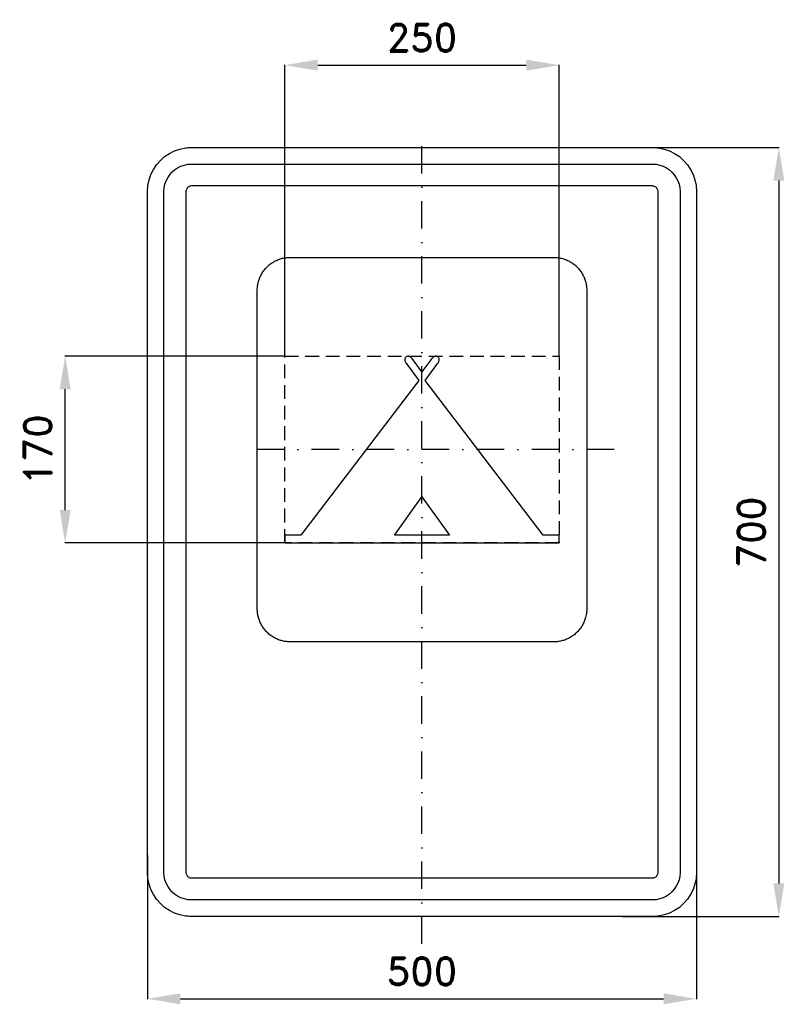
# Model space of a CAD drawing. Header units: millimetres. Extents: x -366 to 330, y -430 to 466.
import ezdxf

# ---------------------------------------------------------------- set-up
doc = ezdxf.new("R2010")
doc.units = ezdxf.units.MM
doc.header["$LTSCALE"] = 5
doc.linetypes.add('ČERCHOVANÁX2', pattern=[2, 1, -0.5, 0, -0.5])
doc.linetypes.add('ČÁRKOVANÁX2', pattern=[1.5, 1, -0.5])
doc.layers.add('Kóty', color=2, linetype='Continuous')
doc.layers.add('Značka', color=7, linetype='Continuous')
doc.styles.get("Standard").update_dxf_attribs({"font": 'romand.shx', "height": 25})
doc.dimstyles.get("Standard").update_dxf_attribs({"dimtxt": 25, "dimasz": 30, "dimexe": 0.18, "dimexo": 0.0625, "dimgap": 12.5, "dimtad": 1, "dimdec": 0, "dimzin": 0, "dimdsep": 46, "dimtxsty": 'Standard', "dimcen": 0.09, "dimadec": 0, "dimazin": 0, "dimtfac": 1, "dimtdec": 0, "dimtofl": 0, "dimtmove": 0, "dimatfit": 3, "dimfxl": 1, "dimtolj": 1, "dimtzin": 0, "dimarcsym": 0})

# ---------------------------------------------------------------- blocks, each defined once
blk = doc.blocks.new('*D0')
at = {"layer": 'Defpoints', "color": 0, "transparency": 16777216}
for p in [(-325, 160), (-125, 160), (-125, -10)]:
    blk.add_point(p, dxfattribs=at)
at = {"layer": 'Kóty', "color": 0, "lineweight": -2, "transparency": 16777216}
for p, q in [((-125.0625, 160), (-325.18, 160)), ((-325, 20), (-325, 130)), ((-125.0625, -10), (-325.18, -10))]:
    blk.add_line(p, q, dxfattribs=at)
at = {"layer": 'Kóty', "color": 0, "transparency": 16777216}
for points in [[(-330, 130), (-320, 130), (-325, 160)], [(-330, 20), (-320, 20), (-325, -10)]]:
    blk.add_solid(points, dxfattribs=at)
at = {"layer": 'Kóty', "color": 0, "transparency": 16777216, "insert": (-350, 75), "char_height": 25, "attachment_point": 5, "rotation": 90}
blk.add_mtext('\\A1;170', dxfattribs=at)
blk = doc.blocks.new('*D1')
at = {"layer": 'Defpoints', "color": 0, "transparency": 16777216}
for p in [(190.52, 350), (182.61, -350), (325, -350)]:
    blk.add_point(p, dxfattribs=at)
at = {"layer": 'Kóty', "color": 0, "lineweight": -2, "transparency": 16777216}
for p, q in [((190.59, 350), (325.18, 350)), ((325, 320), (325, -320)), ((182.67, -350), (325.18, -350))]:
    blk.add_line(p, q, dxfattribs=at)
at = {"layer": 'Kóty', "color": 0, "transparency": 16777216}
for points in [[(320, 320), (330, 320), (325, 350)], [(320, -320), (330, -320), (325, -350)]]:
    blk.add_solid(points, dxfattribs=at)
at = {"layer": 'Kóty', "color": 0, "transparency": 16777216, "insert": (300, 0), "char_height": 25, "attachment_point": 5, "rotation": 90}
blk.add_mtext('\\A1;700', dxfattribs=at)
blk = doc.blocks.new('*D2')
at = {"layer": 'Defpoints', "color": 0, "transparency": 16777216}
for p in [(250, -284.33), (-250, -294.45), (250, -425)]:
    blk.add_point(p, dxfattribs=at)
at = {"layer": 'Kóty', "color": 0, "lineweight": -2, "transparency": 16777216}
for p, q in [((250, -284.4), (250, -425.18)), ((-250, -294.51), (-250, -425.18)), ((-220, -425), (220, -425))]:
    blk.add_line(p, q, dxfattribs=at)
at = {"layer": 'Kóty', "color": 0, "transparency": 16777216}
for points in [[(-220, -420), (-220, -430), (-250, -425)], [(220, -420), (220, -430), (250, -425)]]:
    blk.add_solid(points, dxfattribs=at)
at = {"layer": 'Kóty', "color": 0, "transparency": 16777216, "insert": (0, -400), "char_height": 25, "attachment_point": 5}
blk.add_mtext('\\A1;500', dxfattribs=at)
blk = doc.blocks.new('*D3')
at = {"layer": 'Defpoints', "color": 0, "transparency": 16777216}
for p in [(125, 425), (-125, 160), (125, 160)]:
    blk.add_point(p, dxfattribs=at)
at = {"layer": 'Kóty', "color": 0, "lineweight": -2, "transparency": 16777216}
for p, q in [((-125, 160.0625), (-125, 425.18)), ((-95, 425), (95, 425)), ((125, 160.0625), (125, 425.18))]:
    blk.add_line(p, q, dxfattribs=at)
at = {"layer": 'Kóty', "color": 0, "transparency": 16777216}
for points in [[(-95, 430), (-95, 420), (-125, 425)], [(95, 430), (95, 420), (125, 425)]]:
    blk.add_solid(points, dxfattribs=at)
at = {"layer": 'Kóty', "color": 0, "transparency": 16777216, "insert": (0, 450), "char_height": 25, "attachment_point": 5}
blk.add_mtext('\\A1;250', dxfattribs=at)

msp = doc.modelspace()

# ---------------------------------------------------------------- linework, layer by layer
at = {"layer": 'Značka', "color": 6, "linetype": 'ČERCHOVANÁX2', "ltscale": 5}
for points in [[(0, -375), (0, 375)], [(175, 75), (-175, 75)]]:
    msp.add_lwpolyline(points, dxfattribs=at)
at = {"layer": 'Značka', "color": 5}
for points in [[(-210, -350), (-210.2, -349.9995), (-210.3, -349.9988, -0.0321716), (-215.5, -349.637), (-220.6, -348.5823), (-225.5, -346.9227), (-230.1, -344.5885), (-234.4, -341.714), (-238.3, -338.2843), (-241.7, -334.4026), (-244.6, -330.0906), (-246.9, -325.4605), (-248.6, -320.5549), (-249.7, -315.4767), (-250, -310.314), (-250, -310.157), (-250, -310), (-250, 310), (-250, 310.157), (-250, 310.314), (-249.6, 315.479), (-248.6, 320.555), (-246.9, 325.464), (-244.6, 330.091), (-241.7, 334.402), (-238.3, 338.284), (-234.4, 341.717), (-230.1, 344.589), (-225.5, 346.906), (-220.6, 348.582), (-215.5, 349.654, -0.0367311), (-210.3, 349.999), (-210.2, 350), (-210, 350), (210, 350), (210.2, 350), (210.3, 349.999, -0.0321716), (215.5, 349.637), (220.6, 348.582), (225.5, 346.923), (230.1, 344.589), (234.4, 341.714), (238.3, 338.284), (241.7, 334.403), (244.6, 330.091), (246.9, 325.46), (248.6, 320.555), (249.7, 315.477), (250, 310.314), (250, 310.157), (250, 310), (250, -310), (250, -310.157), (250, -310.314), (249.6, -315.4791), (248.6, -320.5549), (246.9, -325.4636), (244.6, -330.0906), (241.7, -334.4017), (238.3, -338.2843), (234.4, -341.7172), (230.1, -344.5885), (225.5, -346.9061), (220.6, -348.5823), (215.5, -349.6542, -0.0367341), (210.3, -349.9988), (210.2, -349.9996), (210, -350), (-210, -350)], [(-210, -335), (-210.1, -334.9997), (-210.2, -334.9992, -0.0321601), (-213.4, -334.7731), (-216.6, -334.1139), (-219.7, -333.0767), (-222.6, -331.6178), (-225.3, -329.8212), (-227.7, -327.6777), (-229.8, -325.2516), (-231.6, -322.5566), (-233.1, -319.6628), (-234.1, -316.5968), (-234.8, -313.423), (-235, -310.196), (-235, -310.098), (-235, -310), (-235, 310), (-235, 310.098), (-235, 310.196), (-234.8, 313.424), (-234.1, 316.597), (-233.1, 319.665), (-231.6, 322.557), (-229.8, 325.251), (-227.7, 327.678), (-225.3, 329.823), (-222.6, 331.618), (-219.7, 333.066), (-216.6, 334.114), (-213.4, 334.784, -0.0367287), (-210.2, 334.999), (-210.1, 335), (-210, 335), (210, 335), (210.1, 335), (210.2, 334.999, -0.0321789), (213.4, 334.773), (216.6, 334.114), (219.7, 333.077), (222.6, 331.618), (225.3, 329.821), (227.7, 327.678), (229.8, 325.252), (231.6, 322.557), (233.1, 319.663), (234.1, 316.597), (234.8, 313.423), (235, 310.196), (235, 310.098), (235, 310), (235, -310), (235, -310.098), (235, -310.196), (234.8, -313.424), (234.1, -316.5968), (233.1, -319.6648), (231.6, -322.5566), (229.8, -325.2511), (227.7, -327.6777), (225.3, -329.8233), (222.6, -331.6178), (219.7, -333.0663), (216.6, -334.1139), (213.4, -334.7839), (210.2, -334.9992), (210.1, -334.9997), (210, -335), (-210, -335)], [(-120, -100), (-120.12, -100), (-120.24, -99.999, -0.032176), (-124.11, -99.728, -0.0354414), (-127.92, -98.937, -0.0362606), (-131.6, -97.692, -0.0344037), (-135.07, -95.941, -0.0337135), (-138.3, -93.785, -0.0340917), (-141.21, -91.213, -0.0341856), (-143.79, -88.302, -0.0342456), (-145.94, -85.068, -0.0340273), (-147.68, -81.595, -0.0333729), (-148.94, -77.916, -0.0341419), (-149.74, -74.108, -0.0367803), (-150, -70.236), (-150, -70.118), (-150, -70), (-150, 220), (-150, 220.118), (-150, 220.236, -0.0322112), (-149.73, 224.109, -0.035398), (-148.94, 227.916, -0.0362567), (-147.69, 231.598, -0.0344175), (-145.94, 235.068, -0.0337071), (-143.79, 238.301, -0.034076), (-141.21, 241.213, -0.0342033), (-138.3, 243.788, -0.0342414), (-135.07, 245.941, -0.0340198), (-131.6, 247.68, -0.0334199), (-127.92, 248.937, -0.0341212), (-124.11, 249.741, -0.0367502), (-120.24, 249.999), (-120.12, 250), (-120, 250), (120, 250), (120.12, 250), (120.24, 249.999, -0.032176), (124.11, 249.728, -0.0354605), (127.92, 248.937, -0.0362606), (131.6, 247.692, -0.0344109), (135.07, 245.941, -0.0337199), (138.3, 243.785, -0.034086), (141.21, 241.213, -0.0341806), (143.79, 238.302, -0.0342282), (145.94, 235.068, -0.0340198), (147.68, 231.595, -0.0333706), (148.94, 227.916, -0.0341419), (149.74, 224.108, -0.0367795), (150, 220.236), (150, 220.118), (150, 220), (150, -70), (150, -70.118), (150, -70.236), (149.73, -74.109), (148.94, -77.916), (147.69, -81.598, -0.0344283), (145.94, -85.068, -0.0337199), (143.79, -88.301, -0.034076), (141.21, -91.213, -0.0341972), (138.3, -93.788, -0.034235), (135.07, -95.941, -0.034041), (131.6, -97.68, -0.0334197), (127.92, -98.937, -0.0341328), (124.11, -99.741, -0.0367502), (120.24, -99.999), (120.12, -100), (120, -100), (-120, -100)], [(-125, -2.971), (-125, -10), (-122.4, -10), (-119.7, -10), (-99.1, -10), (-78.5, -10), (-59, -10), (-39.6, -10), (-15.4, -10), (8.9, -10), (33.2, -10), (57.5, -10), (82.9, -10), (108.4, -10), (112.1, -10), (115.7, -10), (125, -10), (125, -2.971), (110.4, -2.971), (2.8, 137.989), (14.5, 153.745), (14.6, 153.836), (14.6, 153.927), (15, 154.448), (15.2, 155.002), (15.4, 155.575), (15.5, 156.17), (15.6, 156.795), (15.6, 157.422), (15.5, 157.991), (15.2, 158.531), (15, 158.985), (14.6, 159.365), (14.5, 159.419), (14.4, 159.472), (14.4, 159.521), (14.3, 159.569), (14.1, 159.698), (13.9, 159.803), (13.6, 159.896), (13.3, 159.961), (12.9, 160.015, 0.0351797), (12.4, 160), (11.9, 159.91), (11.3, 159.743), (10.7, 159.465), (10.2, 159.107), (9.6, 158.628), (9.1, 158.071), (9, 157.983), (9, 157.894), (0, 145.859), (-9, 157.894), (-9, 157.983), (-9.1, 158.071), (-9.5, 158.529), (-10, 158.938), (-10.4, 159.296), (-11, 159.59), (-11.6, 159.825), (-12.2, 159.97), (-12.7, 160.018), (-13.3, 159.961), (-13.8, 159.817), (-14.3, 159.569), (-14.4, 159.521), (-14.4, 159.472), (-14.5, 159.419), (-14.6, 159.365), (-14.8, 159.193), (-14.9, 159.002), (-15.1, 158.775), (-15.2, 158.531), (-15.4, 158.106), (-15.5, 157.658), (-15.6, 157.109), (-15.6, 156.555), (-15.5, 155.899), (-15.3, 155.261), (-15, 154.568), (-14.6, 153.927), (-14.6, 153.836), (-14.5, 153.745), (-2.8, 137.989), (-110.4, -2.971), (-125, -2.971)]]:
    msp.add_lwpolyline(points, format="xyb", dxfattribs=at)
for points in [[(-210, -315), (210, -315), (210, -315), (210, -315), (210.7, -314.955), (211.3, -314.823), (211.9, -314.615), (212.5, -314.324), (213.1, -313.964), (213.5, -313.536), (214, -313.05), (214.3, -312.511), (214.6, -311.933), (214.8, -311.319), (215, -310.685), (215, -310.039), (215, -310.02), (215, -310), (215, 310), (215, 310.02), (215, 310.039), (215, 310.685), (214.8, 311.319), (214.6, 311.933), (214.3, 312.511), (214, 313.05), (213.5, 313.536), (213.1, 313.965), (212.5, 314.324), (211.9, 314.613), (211.3, 314.823), (210.7, 314.957), (210, 315), (210, 315), (210, 315), (-210, 315), (-210, 315), (-210, 315), (-210.7, 314.955), (-211.3, 314.823), (-211.9, 314.615), (-212.5, 314.324), (-213.1, 313.964), (-213.5, 313.536), (-214, 313.05), (-214.3, 312.511), (-214.6, 311.933), (-214.8, 311.319), (-215, 310.685), (-215, 310.039), (-215, 310.02), (-215, 310), (-215, -310), (-215, -310.02), (-215, -310.039), (-215, -310.685), (-214.8, -311.319), (-214.6, -311.933), (-214.3, -312.511), (-214, -313.05), (-213.5, -313.536), (-213.1, -313.965), (-212.5, -314.324), (-211.9, -314.613), (-211.3, -314.823), (-210.7, -314.957), (-210, -315), (-210, -315), (-210, -315)], [(-25, -2.971), (0, 32.029), (25, -2.971), (-25, -2.971)]]:
    msp.add_lwpolyline(points, dxfattribs=at)
at = {"layer": 'Značka', "color": 6, "linetype": 'ČÁRKOVANÁX2', "ltscale": 2.5}
msp.add_lwpolyline([(-125, -10), (-125, 160), (125, 160), (125, -10), (-125, -10)], dxfattribs=at)

# ---------------------------------------------------------------- dimensions: what is measured, and where the dimension line sits
at = {"layer": 'Kóty'}
for base, p1, p2, picture, middle in [((125, 425), (-125, 160), (125, 160), '*D3', (0, 450)), ((250, -425), (-250, -294.4474), (250, -284.3349), '*D2', (0, -400))]:
    dim = msp.add_linear_dim(base=base, p1=p1, p2=p2, dimstyle='Standard', dxfattribs=at)
    dim.commit()
    dim.dimension.update_dxf_attribs({"geometry": picture, "text_midpoint": middle})
for base, p1, p2, picture, middle in [((325, -350), (190.5244, 350), (182.6082, -350), '*D1', (300, 0)), ((-325, 160), (-125, -10), (-125, 160), '*D0', (-350, 75))]:
    dim = msp.add_linear_dim(base=base, p1=p1, p2=p2, angle=90, dimstyle='Standard', dxfattribs=at)
    dim.commit()
    dim.dimension.update_dxf_attribs({"geometry": picture, "text_midpoint": middle})

doc.saveas('drawing.dxf')
